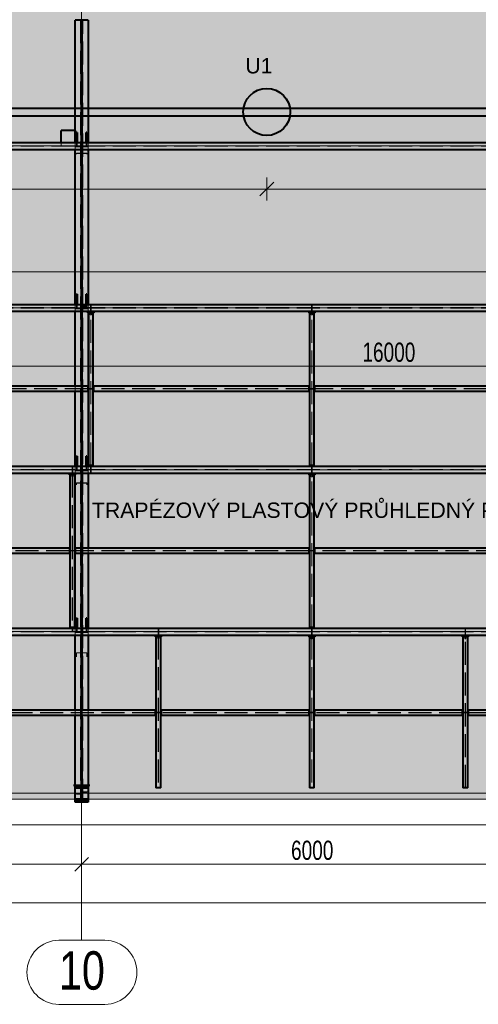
# Model space of a CAD drawing. Header units: metres. Extents: x 212 to 317, y 37 to 97.
# Tile 42 of 52: x 275.63 to 281.61, y 67.57 to 80.39. Entities that reach past the tile are written whole.
import ezdxf

# ---------------------------------------------------------------- set-up
doc = ezdxf.new("R2010")
doc.units = ezdxf.units.M
for name, pattern in [('__RA_15', [1.7, 1, -0.3, 0.1, -0.3]), ('__RA_2', [0.4, 0.3, -0.1]), ('__RA_4', [0.6, 0.3, -0.1, 0, -0.1, 0, -0.1])]:
    doc.linetypes.add(name, pattern=pattern)
for name, color, linetype, lineweight in [('OSY', 204, '__RA_15', 13), ('POPIS', 7, 'Continuous', 13), ('Standard', 7, 'Continuous', 40), ('VYZTUZ', 11, 'Continuous', 50)]:
    doc.layers.add(name, color=color, linetype=linetype, lineweight=lineweight)
doc.styles.add('ARIAL', font='ARIAL.TTF')

msp = doc.modelspace()

# ---------------------------------------------------------------- hatches: boundary and pattern name
at = {"layer": 'Standard', "linetype": 'Continuous', "lineweight": 13}
for color, points in [(7, [(225.682, 76.634), (291.2, 76.634), (288.775, 80.895), (228.108, 80.895)]), (204, [(272.441, 76.634), (272.441, 70.236), (288.441, 70.236), (288.441, 76.634)])]:
    msp.add_hatch(color=color, dxfattribs=at).paths.add_polyline_path(points)

# ---------------------------------------------------------------- linework, layer by layer
at = {"layer": 'OSY', "color": 204, "linetype": 'Continuous', "lineweight": 13}
for p, q in [((276.441, 68.407), (276.441, 93.935)), ((217.354, 78.742), (298.452, 78.742)), ((217.354, 76.634), (298.452, 76.634)), ((217.354, 74.527), (298.452, 74.527)), ((217.354, 72.419), (298.452, 72.419)), ((217.354, 70.318), (298.452, 70.318)), ((276.744, 68.401), (276.146, 68.401)), ((276.441, 68.407), (276.441, 68.407)), ((276.744, 67.567), (276.146, 67.567))]:
    msp.add_line(p, q, dxfattribs=at)
for centre, start, end in [((276.146, 67.984), 90, 270), ((276.744, 67.984), 270, 90)]:
    msp.add_arc(centre, 0.417, start, end, dxfattribs=at)
at = {"layer": 'Standard', "color": 1, "linetype": 'Continuous', "lineweight": 40}
for p, q in [((276.435, 80.381), (276.355, 80.381)), ((276.355, 78.942), (276.355, 80.381)), ((276.435, 80.381), (276.435, 78.787)), ((276.527, 80.381), (276.447, 80.381)), ((276.447, 78.787), (276.447, 80.381)), ((276.527, 80.381), (276.527, 78.787)), ((230.154, 79.234), (286.728, 79.234)), ((229.982, 79.134), (286.9, 79.134)), ((276.355, 78.942), (276.175, 78.942)), ((276.175, 78.787), (276.175, 78.942)), ((276.355, 78.787), (276.355, 78.942)), ((276.355, 78.942), (276.355, 78.787)), ((276.373, 78.787), (276.373, 78.918)), ((276.381, 78.918), (276.373, 78.918)), ((276.381, 78.918), (276.381, 78.787)), ((276.447, 78.833), (276.435, 78.833)), ((276.509, 78.918), (276.501, 78.918)), ((276.501, 78.787), (276.501, 78.918)), ((276.509, 78.918), (276.509, 78.787)), ((270.447, 78.787), (276.435, 78.787)), ((276.435, 78.787), (276.435, 78.697)), ((276.447, 78.739), (276.435, 78.739)), ((276.435, 78.729), (276.447, 78.729)), ((276.447, 78.787), (282.435, 78.787)), ((276.447, 78.697), (276.447, 78.787)), ((270.447, 78.697), (276.435, 78.697)), ((276.355, 76.679), (276.355, 78.697)), ((276.435, 78.697), (276.435, 76.679)), ((276.447, 76.679), (276.447, 78.697)), ((276.447, 78.697), (282.435, 78.697)), ((276.527, 78.697), (276.527, 76.679)), ((276.447, 78.533), (276.435, 78.533)), ((276.373, 76.679), (276.373, 76.811)), ((276.381, 76.811), (276.373, 76.811)), ((276.381, 76.811), (276.381, 76.679)), ((276.509, 76.811), (276.501, 76.811)), ((276.501, 76.679), (276.501, 76.811)), ((276.509, 76.811), (276.509, 76.679)), ((270.447, 76.679), (276.435, 76.679)), ((276.447, 76.735), (276.435, 76.735)), ((276.435, 76.679), (276.435, 76.589)), ((276.447, 76.679), (282.435, 76.679)), ((276.447, 76.589), (276.447, 76.679)), ((270.447, 76.589), (276.435, 76.589)), ((276.355, 75.613), (276.355, 76.589)), ((276.447, 76.632), (276.435, 76.632)), ((276.435, 76.622), (276.447, 76.622)), ((276.435, 76.589), (276.435, 75.613)), ((276.447, 75.613), (276.447, 76.589)), ((276.447, 76.589), (282.435, 76.589)), ((276.511, 76.581), (276.511, 76.589)), ((276.511, 76.581), (276.611, 76.581)), ((276.519, 76.581), (276.519, 76.576)), ((276.519, 76.576), (276.554, 76.576)), ((276.527, 76.581), (276.527, 75.621)), ((276.529, 76.571), (276.593, 76.571)), ((276.529, 76.571), (276.529, 74.58)), ((276.554, 76.576), (276.554, 76.571)), ((276.559, 76.571), (276.559, 76.581)), ((276.563, 76.581), (276.563, 76.571)), ((276.568, 76.571), (276.568, 76.576)), ((276.568, 76.576), (276.603, 76.576)), ((276.593, 74.58), (276.593, 76.571)), ((276.603, 76.576), (276.603, 76.581)), ((276.611, 76.589), (276.611, 76.581)), ((279.391, 76.581), (279.391, 76.589)), ((279.391, 76.581), (279.491, 76.581)), ((279.399, 76.581), (279.399, 76.576)), ((279.399, 76.576), (279.434, 76.576)), ((279.409, 76.571), (279.473, 76.571)), ((279.409, 76.571), (279.409, 74.58)), ((279.434, 76.576), (279.434, 76.571)), ((279.439, 76.571), (279.439, 76.581)), ((279.443, 76.581), (279.443, 76.571)), ((279.448, 76.571), (279.448, 76.576)), ((279.448, 76.576), (279.483, 76.576)), ((279.473, 74.58), (279.473, 76.571)), ((279.483, 76.576), (279.483, 76.581)), ((279.491, 76.589), (279.491, 76.581)), ((276.447, 76.385), (276.435, 76.385)), ((276.521, 75.613), (273.481, 75.613)), ((273.481, 75.549), (276.521, 75.549)), ((276.355, 74.572), (276.355, 75.549)), ((276.435, 75.549), (276.435, 74.572)), ((276.447, 74.572), (276.447, 75.549)), ((276.521, 75.621), (276.521, 75.613)), ((276.521, 75.621), (276.529, 75.621)), ((276.521, 75.613), (276.521, 75.549)), ((276.521, 75.549), (276.521, 75.541)), ((276.529, 75.541), (276.521, 75.541)), ((276.527, 75.541), (276.527, 74.58)), ((276.593, 75.621), (276.601, 75.621)), ((276.601, 75.541), (276.593, 75.541)), ((276.601, 75.613), (276.601, 75.621)), ((276.601, 75.549), (276.601, 75.613)), ((279.401, 75.613), (276.601, 75.613)), ((276.601, 75.541), (276.601, 75.549)), ((276.601, 75.549), (279.401, 75.549)), ((279.401, 75.621), (279.401, 75.613)), ((279.401, 75.621), (279.409, 75.621)), ((279.401, 75.613), (279.401, 75.549)), ((279.401, 75.549), (279.401, 75.541)), ((279.409, 75.541), (279.401, 75.541)), ((279.473, 75.621), (279.481, 75.621)), ((279.481, 75.541), (279.473, 75.541)), ((279.481, 75.613), (279.481, 75.621)), ((279.481, 75.549), (279.481, 75.613)), ((282.521, 75.613), (279.481, 75.613)), ((279.481, 75.541), (279.481, 75.549)), ((279.481, 75.549), (282.521, 75.549)), ((276.373, 74.572), (276.373, 74.703)), ((276.381, 74.703), (276.373, 74.703)), ((276.381, 74.703), (276.381, 74.572)), ((276.447, 74.618), (276.435, 74.618)), ((276.509, 74.703), (276.501, 74.703)), ((276.501, 74.572), (276.501, 74.703)), ((276.509, 74.703), (276.509, 74.572)), ((270.447, 74.572), (276.435, 74.572)), ((270.447, 74.482), (276.435, 74.482)), ((276.271, 74.474), (276.271, 74.482)), ((276.271, 74.474), (276.371, 74.474)), ((276.279, 74.474), (276.279, 74.469)), ((276.319, 74.464), (276.319, 74.474)), ((276.323, 74.474), (276.323, 74.464)), ((276.363, 74.469), (276.363, 74.474)), ((276.371, 74.482), (276.371, 74.474)), ((276.435, 74.572), (276.435, 74.482)), ((276.447, 74.524), (276.435, 74.524)), ((276.435, 74.514), (276.447, 74.514)), ((276.435, 74.482), (276.435, 73.505)), ((276.447, 74.572), (282.435, 74.572)), ((276.447, 74.482), (276.447, 74.572)), ((276.447, 73.505), (276.447, 74.482)), ((276.447, 74.482), (282.435, 74.482)), ((276.521, 74.572), (276.521, 74.58)), ((276.529, 74.58), (276.521, 74.58)), ((276.527, 74.482), (276.527, 73.505)), ((276.593, 74.58), (276.529, 74.58)), ((276.601, 74.58), (276.593, 74.58)), ((276.601, 74.58), (276.601, 74.572)), ((279.391, 74.474), (279.391, 74.482)), ((279.391, 74.474), (279.491, 74.474)), ((279.399, 74.474), (279.399, 74.469)), ((279.401, 74.572), (279.401, 74.58)), ((279.409, 74.58), (279.401, 74.58)), ((279.473, 74.58), (279.409, 74.58)), ((279.439, 74.464), (279.439, 74.474)), ((279.443, 74.474), (279.443, 74.464)), ((279.481, 74.58), (279.473, 74.58)), ((279.481, 74.58), (279.481, 74.572)), ((279.483, 74.469), (279.483, 74.474)), ((279.491, 74.482), (279.491, 74.474)), ((276.279, 74.469), (276.314, 74.469)), ((276.289, 74.464), (276.289, 72.472)), ((276.289, 74.464), (276.353, 74.464)), ((276.314, 74.469), (276.314, 74.464)), ((276.328, 74.464), (276.328, 74.469)), ((276.328, 74.469), (276.363, 74.469)), ((276.353, 72.472), (276.353, 74.464)), ((276.355, 73.513), (276.355, 74.469)), ((279.399, 74.469), (279.434, 74.469)), ((279.409, 74.464), (279.473, 74.464)), ((279.409, 74.464), (279.409, 72.472)), ((279.434, 74.469), (279.434, 74.464)), ((279.448, 74.464), (279.448, 74.469)), ((279.448, 74.469), (279.483, 74.469)), ((279.473, 72.472), (279.473, 74.464)), ((276.447, 74.218), (276.435, 74.218)), ((276.281, 73.505), (273.481, 73.505)), ((276.281, 73.513), (276.281, 73.505)), ((276.281, 73.513), (276.289, 73.513)), ((276.281, 73.505), (276.281, 73.441)), ((276.353, 73.513), (276.361, 73.513)), ((276.361, 73.505), (276.361, 73.513)), ((276.361, 73.441), (276.361, 73.505)), ((279.401, 73.505), (276.361, 73.505)), ((279.401, 73.513), (279.401, 73.505)), ((279.401, 73.513), (279.409, 73.513)), ((279.401, 73.505), (279.401, 73.441)), ((279.473, 73.513), (279.481, 73.513)), ((279.481, 73.505), (279.481, 73.513)), ((279.481, 73.441), (279.481, 73.505)), ((282.281, 73.505), (279.481, 73.505)), ((273.481, 73.441), (276.281, 73.441)), ((276.281, 73.441), (276.281, 73.433)), ((276.289, 73.433), (276.281, 73.433)), ((276.361, 73.433), (276.353, 73.433)), ((276.355, 72.464), (276.355, 73.433)), ((276.361, 73.433), (276.361, 73.441)), ((276.361, 73.441), (279.401, 73.441)), ((276.435, 73.441), (276.435, 72.464)), ((276.447, 72.464), (276.447, 73.441)), ((276.527, 73.441), (276.527, 72.464)), ((279.401, 73.441), (279.401, 73.433)), ((279.409, 73.433), (279.401, 73.433)), ((279.481, 73.433), (279.473, 73.433)), ((279.481, 73.433), (279.481, 73.441)), ((279.481, 73.441), (282.281, 73.441)), ((276.373, 72.464), (276.373, 72.595)), ((276.381, 72.595), (276.373, 72.595)), ((276.381, 72.595), (276.381, 72.464)), ((276.509, 72.595), (276.501, 72.595)), ((276.501, 72.464), (276.501, 72.595)), ((276.509, 72.595), (276.509, 72.464)), ((270.447, 72.464), (276.435, 72.464)), ((276.281, 72.464), (276.281, 72.472)), ((276.289, 72.472), (276.281, 72.472)), ((276.353, 72.472), (276.289, 72.472)), ((276.361, 72.472), (276.353, 72.472)), ((276.361, 72.472), (276.361, 72.464)), ((276.447, 72.5), (276.435, 72.5)), ((276.435, 72.464), (276.435, 72.374)), ((276.447, 72.464), (282.435, 72.464)), ((276.447, 72.374), (276.447, 72.464)), ((279.401, 72.464), (279.401, 72.472)), ((279.409, 72.472), (279.401, 72.472)), ((279.473, 72.472), (279.409, 72.472)), ((279.481, 72.472), (279.473, 72.472)), ((279.481, 72.472), (279.481, 72.464)), ((270.447, 72.374), (276.435, 72.374)), ((276.355, 71.397), (276.355, 72.374)), ((276.447, 72.416), (276.435, 72.416)), ((276.435, 72.406), (276.447, 72.406)), ((276.435, 72.374), (276.435, 71.397)), ((276.447, 71.397), (276.447, 72.374)), ((276.447, 72.374), (282.435, 72.374)), ((276.527, 72.374), (276.527, 71.397)), ((277.391, 72.366), (277.391, 72.374)), ((277.391, 72.366), (277.491, 72.366)), ((277.399, 72.366), (277.399, 72.361)), ((277.399, 72.361), (277.434, 72.361)), ((277.409, 72.356), (277.409, 70.386)), ((277.409, 72.356), (277.473, 72.356)), ((277.434, 72.361), (277.434, 72.356)), ((277.439, 72.356), (277.439, 72.366)), ((277.443, 72.366), (277.443, 72.356)), ((277.448, 72.356), (277.448, 72.361)), ((277.448, 72.361), (277.483, 72.361)), ((277.473, 70.386), (277.473, 72.356)), ((277.483, 72.361), (277.483, 72.366)), ((277.491, 72.374), (277.491, 72.366)), ((279.391, 72.366), (279.391, 72.374)), ((279.391, 72.366), (279.491, 72.366)), ((279.399, 72.366), (279.399, 72.361)), ((279.399, 72.361), (279.434, 72.361)), ((279.409, 72.356), (279.409, 70.386)), ((279.409, 72.356), (279.473, 72.356)), ((279.434, 72.361), (279.434, 72.356)), ((279.439, 72.356), (279.439, 72.366)), ((279.443, 72.366), (279.443, 72.356)), ((279.448, 72.356), (279.448, 72.361)), ((279.448, 72.361), (279.483, 72.361)), ((279.473, 70.386), (279.473, 72.356)), ((279.483, 72.361), (279.483, 72.366)), ((279.491, 72.374), (279.491, 72.366)), ((281.391, 72.366), (281.391, 72.374)), ((281.391, 72.366), (281.491, 72.366)), ((281.399, 72.366), (281.399, 72.361)), ((281.399, 72.361), (281.434, 72.361)), ((281.409, 72.356), (281.473, 72.356)), ((281.409, 72.356), (281.409, 70.386)), ((281.434, 72.361), (281.434, 72.356)), ((281.439, 72.356), (281.439, 72.366)), ((281.443, 72.366), (281.443, 72.356)), ((281.448, 72.356), (281.448, 72.361)), ((281.448, 72.361), (281.483, 72.361)), ((281.473, 70.386), (281.473, 72.356)), ((281.483, 72.361), (281.483, 72.366)), ((281.491, 72.374), (281.491, 72.366)), ((276.447, 72), (276.435, 72)), ((277.401, 71.397), (275.481, 71.397)), ((277.401, 71.405), (277.401, 71.397)), ((277.401, 71.405), (277.409, 71.405)), ((277.401, 71.397), (277.401, 71.333)), ((277.473, 71.405), (277.481, 71.405)), ((277.481, 71.397), (277.481, 71.405)), ((277.481, 71.333), (277.481, 71.397)), ((279.401, 71.397), (277.481, 71.397)), ((279.401, 71.405), (279.401, 71.397)), ((279.401, 71.405), (279.409, 71.405)), ((279.401, 71.397), (279.401, 71.333)), ((279.473, 71.405), (279.481, 71.405)), ((279.481, 71.397), (279.481, 71.405)), ((279.481, 71.333), (279.481, 71.397)), ((281.401, 71.397), (279.481, 71.397)), ((281.401, 71.405), (281.401, 71.397)), ((281.401, 71.405), (281.409, 71.405)), ((281.401, 71.397), (281.401, 71.333)), ((281.473, 71.405), (281.481, 71.405)), ((281.481, 71.397), (281.481, 71.405)), ((281.481, 71.333), (281.481, 71.397)), ((282.521, 71.397), (281.481, 71.397)), ((275.481, 71.333), (277.401, 71.333)), ((276.355, 70.386), (276.355, 71.333)), ((276.435, 71.333), (276.435, 70.396)), ((276.447, 70.386), (276.447, 71.333)), ((276.527, 71.333), (276.527, 70.201)), ((277.401, 71.333), (277.401, 71.325)), ((277.409, 71.325), (277.401, 71.325)), ((277.481, 71.325), (277.473, 71.325)), ((277.481, 71.325), (277.481, 71.333)), ((277.481, 71.333), (279.401, 71.333)), ((279.401, 71.333), (279.401, 71.325)), ((279.409, 71.325), (279.401, 71.325)), ((279.481, 71.325), (279.473, 71.325)), ((279.481, 71.325), (279.481, 71.333)), ((279.481, 71.333), (281.401, 71.333)), ((281.401, 71.333), (281.401, 71.325)), ((281.409, 71.325), (281.401, 71.325)), ((281.481, 71.325), (281.473, 71.325)), ((281.481, 71.325), (281.481, 71.333)), ((281.481, 71.333), (282.521, 71.333)), ((276.355, 70.386), (276.355, 70.396)), ((276.525, 70.396), (276.355, 70.396)), ((276.355, 70.226), (276.355, 70.386)), ((276.355, 70.386), (276.525, 70.386)), ((276.447, 70.413), (276.435, 70.413)), ((276.435, 70.396), (276.435, 70.236)), ((276.447, 70.226), (276.447, 70.386)), ((276.525, 70.396), (276.525, 70.386)), ((277.473, 70.386), (277.409, 70.386)), ((279.473, 70.386), (279.409, 70.386)), ((281.473, 70.386), (281.409, 70.386)), ((276.525, 70.236), (276.355, 70.236)), ((276.355, 70.226), (276.355, 70.236)), ((276.355, 70.201), (276.355, 70.226)), ((276.355, 70.226), (276.525, 70.226)), ((276.435, 70.201), (276.355, 70.201)), ((276.435, 70.236), (276.435, 70.201)), ((276.447, 70.212), (276.435, 70.212)), ((276.447, 70.201), (276.447, 70.226)), ((276.527, 70.201), (276.447, 70.201)), ((276.525, 70.236), (276.525, 70.226))]:
    msp.add_line(p, q, dxfattribs=at)
at = {"layer": 'Standard', "color": 136, "linetype": '__RA_2', "lineweight": 18}
for p, q in [((276.425, 80.381), (276.425, 70.202)), ((276.457, 70.202), (276.457, 80.381)), ((270.447, 78.745), (276.435, 78.745)), ((270.447, 78.739), (276.435, 78.739)), ((276.175, 78.741), (276.175, 78.787)), ((276.355, 78.741), (276.175, 78.741)), ((276.355, 78.741), (276.355, 78.787)), ((276.355, 78.787), (276.355, 78.741)), ((276.355, 78.739), (276.355, 78.741)), ((276.355, 78.729), (276.355, 78.739)), ((276.355, 78.697), (276.355, 78.729)), ((276.355, 78.729), (276.435, 78.729)), ((276.373, 78.805), (276.381, 78.805)), ((276.373, 78.745), (276.373, 78.787)), ((276.381, 78.787), (276.381, 78.745)), ((276.427, 78.801), (276.427, 78.801)), ((276.435, 78.801), (276.427, 78.801)), ((276.427, 78.801), (276.427, 78.77)), ((276.455, 78.801), (276.447, 78.801)), ((276.447, 78.745), (282.435, 78.745)), ((276.447, 78.739), (282.435, 78.739)), ((276.447, 78.729), (276.525, 78.729)), ((276.455, 78.77), (276.455, 78.801)), ((276.455, 78.801), (276.455, 78.801)), ((276.501, 78.805), (276.509, 78.805)), ((276.501, 78.745), (276.501, 78.787)), ((276.509, 78.787), (276.509, 78.745)), ((276.525, 78.739), (276.525, 78.729)), ((276.527, 78.787), (276.527, 78.697)), ((276.429, 78.649), (276.375, 78.649)), ((276.375, 78.649), (276.375, 78.645)), ((276.375, 78.645), (276.375, 78.636)), ((276.375, 78.645), (276.435, 78.645)), ((276.429, 78.653), (276.429, 78.649)), ((276.429, 78.645), (276.429, 78.649)), ((276.447, 78.645), (276.507, 78.645)), ((276.453, 78.649), (276.453, 78.653)), ((276.507, 78.649), (276.453, 78.649)), ((276.453, 78.649), (276.453, 78.645)), ((276.507, 78.645), (276.507, 78.649)), ((276.507, 78.636), (276.507, 78.645)), ((276.355, 76.632), (276.355, 76.679)), ((276.373, 76.698), (276.381, 76.698)), ((276.373, 76.637), (276.373, 76.679)), ((276.381, 76.679), (276.381, 76.637)), ((276.455, 76.712), (276.447, 76.712)), ((276.447, 76.653), (276.507, 76.653)), ((276.455, 76.712), (276.455, 76.713)), ((276.455, 76.661), (276.455, 76.712)), ((276.507, 76.661), (276.455, 76.661)), ((276.501, 76.698), (276.509, 76.698)), ((276.501, 76.637), (276.501, 76.679)), ((276.507, 76.661), (276.507, 76.661)), ((276.507, 76.653), (276.507, 76.661)), ((276.509, 76.679), (276.509, 76.637)), ((276.527, 76.679), (276.527, 76.581)), ((276.557, 76.647), (276.557, 76.679)), ((276.565, 76.679), (276.565, 76.647)), ((279.437, 76.647), (279.437, 76.679)), ((279.445, 76.679), (279.445, 76.647)), ((270.447, 76.637), (276.435, 76.637)), ((270.447, 76.632), (276.435, 76.632)), ((276.355, 76.622), (276.355, 76.632)), ((276.355, 76.589), (276.355, 76.622)), ((276.355, 76.622), (276.435, 76.622)), ((276.375, 76.633), (276.375, 76.633)), ((276.435, 76.633), (276.375, 76.633)), ((276.375, 76.633), (276.375, 76.625)), ((276.375, 76.625), (276.427, 76.625)), ((276.427, 76.625), (276.427, 76.625)), ((276.427, 76.625), (276.427, 76.589)), ((276.447, 76.637), (282.435, 76.637)), ((276.447, 76.632), (282.435, 76.632)), ((276.447, 76.622), (276.525, 76.622)), ((276.525, 76.632), (276.525, 76.622)), ((276.554, 76.571), (276.554, 76.541)), ((276.554, 76.541), (276.559, 76.541)), ((276.565, 76.647), (276.557, 76.647)), ((276.557, 76.647), (276.557, 76.637)), ((276.557, 76.632), (276.557, 76.622)), ((276.557, 76.622), (276.565, 76.622)), ((276.557, 76.589), (276.557, 76.622)), ((276.559, 74.58), (276.559, 76.571)), ((276.563, 74.58), (276.563, 76.571)), ((276.563, 76.541), (276.568, 76.541)), ((276.565, 76.637), (276.565, 76.647)), ((276.565, 76.622), (276.565, 76.632)), ((276.565, 76.622), (276.565, 76.589)), ((276.568, 76.541), (276.568, 76.571)), ((279.434, 76.571), (279.434, 76.541)), ((279.434, 76.541), (279.439, 76.541)), ((279.445, 76.647), (279.437, 76.647)), ((279.437, 76.647), (279.437, 76.637)), ((279.437, 76.632), (279.437, 76.622)), ((279.437, 76.622), (279.445, 76.622)), ((279.437, 76.589), (279.437, 76.622)), ((279.439, 74.58), (279.439, 76.571)), ((279.443, 74.58), (279.443, 76.571)), ((279.443, 76.541), (279.448, 76.541)), ((279.445, 76.637), (279.445, 76.647)), ((279.445, 76.622), (279.445, 76.632)), ((279.445, 76.622), (279.445, 76.589)), ((279.448, 76.541), (279.448, 76.571)), ((276.521, 75.583), (273.481, 75.583)), ((276.521, 75.578), (273.481, 75.578)), ((276.355, 75.549), (276.355, 75.613)), ((276.435, 75.613), (276.435, 75.549)), ((276.447, 75.549), (276.447, 75.613)), ((276.527, 75.621), (276.527, 75.541)), ((276.529, 75.585), (276.549, 75.585)), ((276.549, 75.577), (276.529, 75.577)), ((276.559, 75.585), (276.549, 75.585)), ((276.549, 75.585), (276.549, 75.577)), ((276.549, 75.577), (276.559, 75.577)), ((276.573, 75.585), (276.563, 75.585)), ((276.563, 75.577), (276.573, 75.577)), ((276.573, 75.577), (276.573, 75.585)), ((276.573, 75.585), (276.593, 75.585)), ((276.593, 75.577), (276.573, 75.577)), ((279.401, 75.583), (276.601, 75.583)), ((279.401, 75.578), (276.601, 75.578)), ((279.409, 75.585), (279.429, 75.585)), ((279.429, 75.577), (279.409, 75.577)), ((279.439, 75.585), (279.429, 75.585)), ((279.429, 75.585), (279.429, 75.577)), ((279.429, 75.577), (279.439, 75.577)), ((279.453, 75.585), (279.443, 75.585)), ((279.443, 75.577), (279.453, 75.577)), ((279.453, 75.577), (279.453, 75.585)), ((279.453, 75.585), (279.473, 75.585)), ((279.473, 75.577), (279.453, 75.577)), ((282.521, 75.583), (279.481, 75.583)), ((282.521, 75.578), (279.481, 75.578)), ((270.447, 74.529), (276.435, 74.529)), ((270.447, 74.524), (276.435, 74.524)), ((276.317, 74.539), (276.317, 74.572)), ((276.325, 74.539), (276.317, 74.539)), ((276.317, 74.539), (276.317, 74.529)), ((276.317, 74.524), (276.317, 74.514)), ((276.317, 74.514), (276.325, 74.514)), ((276.317, 74.482), (276.317, 74.514)), ((276.325, 74.572), (276.325, 74.539)), ((276.325, 74.529), (276.325, 74.539)), ((276.325, 74.514), (276.325, 74.524)), ((276.325, 74.514), (276.325, 74.482)), ((276.355, 74.524), (276.355, 74.572)), ((276.355, 74.514), (276.355, 74.524)), ((276.355, 74.482), (276.355, 74.514)), ((276.355, 74.514), (276.435, 74.514)), ((276.355, 74.469), (276.355, 74.482)), ((276.373, 74.59), (276.381, 74.59)), ((276.373, 74.529), (276.373, 74.572)), ((276.381, 74.572), (276.381, 74.529)), ((276.429, 74.575), (276.429, 74.575)), ((276.435, 74.575), (276.429, 74.575)), ((276.429, 74.575), (276.429, 74.554)), ((276.453, 74.575), (276.447, 74.575)), ((276.447, 74.529), (282.435, 74.529)), ((276.447, 74.524), (282.435, 74.524)), ((276.447, 74.514), (276.525, 74.514)), ((276.453, 74.554), (276.453, 74.575)), ((276.453, 74.575), (276.453, 74.575)), ((276.501, 74.59), (276.509, 74.59)), ((276.501, 74.529), (276.501, 74.572)), ((276.509, 74.572), (276.509, 74.529)), ((276.525, 74.524), (276.525, 74.514)), ((276.527, 74.58), (276.527, 74.482)), ((276.557, 74.539), (276.557, 74.572)), ((276.565, 74.539), (276.557, 74.539)), ((276.557, 74.539), (276.557, 74.529)), ((276.557, 74.524), (276.557, 74.514)), ((276.557, 74.514), (276.565, 74.514)), ((276.557, 74.482), (276.557, 74.514)), ((276.565, 74.572), (276.565, 74.539)), ((276.565, 74.529), (276.565, 74.539)), ((276.565, 74.514), (276.565, 74.524)), ((276.565, 74.514), (276.565, 74.482)), ((279.437, 74.539), (279.437, 74.572)), ((279.445, 74.539), (279.437, 74.539)), ((279.437, 74.539), (279.437, 74.529)), ((279.437, 74.524), (279.437, 74.514)), ((279.437, 74.514), (279.445, 74.514)), ((279.437, 74.482), (279.437, 74.514)), ((279.445, 74.572), (279.445, 74.539)), ((279.445, 74.529), (279.445, 74.539)), ((279.445, 74.514), (279.445, 74.524)), ((279.445, 74.514), (279.445, 74.482)), ((276.314, 74.464), (276.314, 74.434)), ((276.314, 74.434), (276.319, 74.434)), ((276.319, 74.464), (276.319, 72.472)), ((276.323, 74.464), (276.323, 72.472)), ((276.323, 74.434), (276.328, 74.434)), ((276.328, 74.434), (276.328, 74.464)), ((276.429, 74.355), (276.375, 74.355)), ((276.375, 74.355), (276.375, 74.352)), ((276.375, 74.352), (276.375, 74.332)), ((276.375, 74.352), (276.435, 74.352)), ((276.429, 74.357), (276.429, 74.355)), ((276.429, 74.346), (276.429, 74.355)), ((276.447, 74.352), (276.507, 74.352)), ((276.453, 74.355), (276.453, 74.357)), ((276.507, 74.355), (276.453, 74.355)), ((276.453, 74.355), (276.453, 74.346)), ((276.507, 74.352), (276.507, 74.355)), ((276.507, 74.332), (276.507, 74.352)), ((279.434, 74.464), (279.434, 74.434)), ((279.434, 74.434), (279.439, 74.434)), ((279.439, 72.472), (279.439, 74.464)), ((279.443, 72.472), (279.443, 74.464)), ((279.443, 74.434), (279.448, 74.434)), ((279.448, 74.434), (279.448, 74.464)), ((276.281, 73.475), (273.481, 73.475)), ((276.281, 73.471), (273.481, 73.471)), ((276.289, 73.477), (276.309, 73.477)), ((276.309, 73.469), (276.289, 73.469)), ((276.319, 73.477), (276.309, 73.477)), ((276.309, 73.477), (276.309, 73.469)), ((276.309, 73.469), (276.319, 73.469)), ((276.333, 73.477), (276.323, 73.477)), ((276.323, 73.469), (276.333, 73.469)), ((276.333, 73.469), (276.333, 73.477)), ((276.333, 73.477), (276.353, 73.477)), ((276.353, 73.469), (276.333, 73.469)), ((276.355, 73.433), (276.355, 73.513)), ((279.401, 73.475), (276.361, 73.475)), ((279.401, 73.471), (276.361, 73.471)), ((276.435, 73.505), (276.435, 73.441)), ((276.447, 73.441), (276.447, 73.505)), ((276.527, 73.505), (276.527, 73.441)), ((279.409, 73.477), (279.429, 73.477)), ((279.429, 73.469), (279.409, 73.469)), ((279.439, 73.477), (279.429, 73.477)), ((279.429, 73.477), (279.429, 73.469)), ((279.429, 73.469), (279.439, 73.469)), ((279.453, 73.477), (279.443, 73.477)), ((279.443, 73.469), (279.453, 73.469)), ((279.453, 73.469), (279.453, 73.477)), ((279.453, 73.477), (279.473, 73.477)), ((279.473, 73.469), (279.453, 73.469)), ((282.281, 73.475), (279.481, 73.475)), ((282.281, 73.471), (279.481, 73.471)), ((270.447, 72.422), (276.435, 72.422)), ((276.317, 72.432), (276.317, 72.464)), ((276.325, 72.432), (276.317, 72.432)), ((276.317, 72.432), (276.317, 72.422)), ((276.325, 72.464), (276.325, 72.432)), ((276.325, 72.422), (276.325, 72.432)), ((276.355, 72.416), (276.355, 72.464)), ((276.373, 72.482), (276.381, 72.482)), ((276.373, 72.422), (276.373, 72.464)), ((276.381, 72.464), (276.381, 72.422)), ((276.447, 72.422), (282.435, 72.422)), ((276.501, 72.482), (276.509, 72.482)), ((276.501, 72.422), (276.501, 72.464)), ((276.509, 72.464), (276.509, 72.422)), ((276.527, 72.464), (276.527, 72.374)), ((277.437, 72.432), (277.437, 72.464)), ((277.445, 72.432), (277.437, 72.432)), ((277.437, 72.432), (277.437, 72.422)), ((277.445, 72.464), (277.445, 72.432)), ((277.445, 72.422), (277.445, 72.432)), ((279.437, 72.432), (279.437, 72.464)), ((279.445, 72.432), (279.437, 72.432)), ((279.437, 72.432), (279.437, 72.422)), ((279.445, 72.464), (279.445, 72.432)), ((279.445, 72.422), (279.445, 72.432)), ((281.437, 72.432), (281.437, 72.464)), ((281.445, 72.432), (281.437, 72.432)), ((281.437, 72.432), (281.437, 72.422)), ((281.445, 72.464), (281.445, 72.432)), ((281.445, 72.422), (281.445, 72.432)), ((270.447, 72.416), (276.435, 72.416)), ((276.355, 72.406), (276.355, 72.416)), ((276.355, 72.374), (276.355, 72.406)), ((276.355, 72.406), (276.435, 72.406)), ((276.447, 72.416), (282.435, 72.416)), ((276.447, 72.406), (276.525, 72.406)), ((276.525, 72.416), (276.525, 72.406)), ((277.434, 72.356), (277.434, 72.326)), ((277.434, 72.326), (277.439, 72.326)), ((277.437, 72.416), (277.437, 72.406)), ((277.437, 72.406), (277.445, 72.406)), ((277.437, 72.374), (277.437, 72.406)), ((277.439, 72.356), (277.439, 70.386)), ((277.443, 72.356), (277.443, 70.386)), ((277.443, 72.326), (277.448, 72.326)), ((277.445, 72.406), (277.445, 72.416)), ((277.445, 72.406), (277.445, 72.374)), ((277.448, 72.326), (277.448, 72.356)), ((279.434, 72.356), (279.434, 72.326)), ((279.434, 72.326), (279.439, 72.326)), ((279.437, 72.416), (279.437, 72.406)), ((279.437, 72.406), (279.445, 72.406)), ((279.437, 72.374), (279.437, 72.406)), ((279.439, 72.356), (279.439, 70.386)), ((279.443, 72.356), (279.443, 70.386)), ((279.443, 72.326), (279.448, 72.326)), ((279.445, 72.406), (279.445, 72.416)), ((279.445, 72.406), (279.445, 72.374)), ((279.448, 72.326), (279.448, 72.356)), ((281.434, 72.356), (281.434, 72.326)), ((281.434, 72.326), (281.439, 72.326)), ((281.437, 72.416), (281.437, 72.406)), ((281.437, 72.406), (281.445, 72.406)), ((281.437, 72.374), (281.437, 72.406)), ((281.439, 70.386), (281.439, 72.356)), ((281.443, 70.386), (281.443, 72.356)), ((281.443, 72.326), (281.448, 72.326)), ((281.445, 72.406), (281.445, 72.416)), ((281.445, 72.406), (281.445, 72.374)), ((281.448, 72.326), (281.448, 72.356)), ((276.429, 72.143), (276.375, 72.143)), ((276.375, 72.143), (276.375, 72.141)), ((276.375, 72.141), (276.375, 72.09)), ((276.375, 72.141), (276.435, 72.141)), ((276.429, 72.146), (276.429, 72.143)), ((276.429, 72.112), (276.429, 72.143)), ((276.447, 72.141), (276.507, 72.141)), ((276.453, 72.143), (276.453, 72.146)), ((276.507, 72.143), (276.453, 72.143)), ((276.453, 72.143), (276.453, 72.112)), ((276.507, 72.141), (276.507, 72.143)), ((276.507, 72.09), (276.507, 72.141)), ((276.355, 71.333), (276.355, 71.397)), ((276.435, 71.397), (276.435, 71.333)), ((276.447, 71.333), (276.447, 71.397)), ((276.527, 71.397), (276.527, 71.333)), ((277.401, 71.367), (275.481, 71.367)), ((277.401, 71.363), (275.481, 71.363)), ((277.409, 71.369), (277.429, 71.369)), ((277.429, 71.361), (277.409, 71.361)), ((277.439, 71.369), (277.429, 71.369)), ((277.429, 71.369), (277.429, 71.361)), ((277.429, 71.361), (277.439, 71.361)), ((277.453, 71.369), (277.443, 71.369)), ((277.443, 71.361), (277.453, 71.361)), ((277.453, 71.361), (277.453, 71.369)), ((277.453, 71.369), (277.473, 71.369)), ((277.473, 71.361), (277.453, 71.361)), ((279.401, 71.367), (277.481, 71.367)), ((279.401, 71.363), (277.481, 71.363)), ((279.409, 71.369), (279.429, 71.369)), ((279.429, 71.361), (279.409, 71.361)), ((279.439, 71.369), (279.429, 71.369)), ((279.429, 71.369), (279.429, 71.361)), ((279.429, 71.361), (279.439, 71.361)), ((279.453, 71.369), (279.443, 71.369)), ((279.443, 71.361), (279.453, 71.361)), ((279.453, 71.361), (279.453, 71.369)), ((279.453, 71.369), (279.473, 71.369)), ((279.473, 71.361), (279.453, 71.361)), ((281.401, 71.367), (279.481, 71.367)), ((281.401, 71.363), (279.481, 71.363)), ((281.409, 71.369), (281.429, 71.369)), ((281.429, 71.361), (281.409, 71.361)), ((281.439, 71.369), (281.429, 71.369)), ((281.429, 71.369), (281.429, 71.361)), ((281.429, 71.361), (281.439, 71.361)), ((281.453, 71.369), (281.443, 71.369)), ((281.443, 71.361), (281.453, 71.361)), ((281.453, 71.361), (281.453, 71.369)), ((281.453, 71.369), (281.473, 71.369)), ((281.473, 71.361), (281.453, 71.361)), ((282.521, 71.367), (281.481, 71.367)), ((282.521, 71.363), (281.481, 71.363)), ((276.453, 70.389), (276.447, 70.389)), ((276.453, 70.389), (276.453, 70.39)), ((276.453, 70.335), (276.453, 70.389)), ((276.375, 70.31), (276.375, 70.309)), ((276.435, 70.309), (276.375, 70.309)), ((276.375, 70.309), (276.375, 70.303)), ((276.375, 70.303), (276.429, 70.303)), ((276.429, 70.303), (276.429, 70.304)), ((276.429, 70.303), (276.429, 70.249)), ((276.429, 70.249), (276.435, 70.249)), ((276.447, 70.329), (276.507, 70.329)), ((276.507, 70.335), (276.453, 70.335)), ((276.507, 70.335), (276.507, 70.336)), ((276.507, 70.329), (276.507, 70.335)), ((276.355, 70.202), (276.425, 70.202)), ((276.425, 70.208), (276.435, 70.208)), ((276.447, 70.208), (276.457, 70.208)), ((276.457, 70.202), (276.527, 70.202))]:
    msp.add_line(p, q, dxfattribs=at)
at = {"layer": 'Standard', "color": 1, "linetype": '__RA_4', "lineweight": 40}
msp.add_line((276.335, 70.42), (276.547, 70.42), dxfattribs=at)
at = {"layer": 'Standard', "color": 7, "linetype": 'Continuous', "lineweight": 13}
msp.add_line((222.039, 70.236), (294.843, 70.236), dxfattribs=at)
msp.add_lwpolyline([(217.254, 69.903), (298.552, 69.903), (298.552, 92.332), (217.254, 92.332), (217.254, 69.903)], dxfattribs=at)
at = {"layer": 'Standard', "color": 1, "linetype": 'Continuous', "lineweight": 40}
msp.add_circle((278.854, 79.184), 0.306, dxfattribs=at)
at = {"layer": 'VYZTUZ', "color": 171, "linetype": 'Continuous', "lineweight": 18}
for p, q in [((278.854, 78.181), (278.854, 78.331)), ((278.764, 78.091), (278.944, 78.271)), ((270.723, 78.181), (278.854, 78.181)), ((278.854, 78.181), (278.854, 78.031)), ((278.854, 78.181), (286.814, 78.181)), ((225.682, 77.105), (291.2, 77.105)), ((272.441, 75.874), (288.441, 75.874)), ((276.351, 69.3), (276.531, 69.48)), ((276.441, 69.39), (276.441, 69.54)), ((270.441, 69.39), (276.441, 69.39)), ((276.441, 69.39), (276.441, 69.24)), ((276.441, 69.39), (282.441, 69.39)), ((222.039, 68.89), (294.843, 68.89))]:
    msp.add_line(p, q, dxfattribs=at)

# ---------------------------------------------------------------- texts
at = {"layer": 'OSY', "color": 204, "linetype": '__RA_15', "lineweight": 13, "insert": (276.146, 67.751), "char_height": 0.5, "width": 0.19231, "attachment_point": 7, "style": 'ARIAL'}
msp.add_mtext('\\W0.77;10', dxfattribs=at)
at = {"layer": 'POPIS', "color": 204, "linetype": 'Continuous', "lineweight": 13, "char_height": 0.2, "width": 0.09912, "attachment_point": 7, "style": 'ARIAL'}
for s, insert in [('\\W0.99;U1', (278.575, 79.683)), ('\\W0.99;TRAPÉZOVÝ\\~PLASTOVÝ\\~PRŮHLEDNÝ\\~PROFIL', (276.575, 73.897))]:
    msp.add_mtext(s, dxfattribs=dict(at, insert=insert))
at = {"layer": 'VYZTUZ', "color": 171, "linetype": 'Continuous', "lineweight": 18, "char_height": 0.25, "width": 0.08929, "attachment_point": 7, "style": 'ARIAL'}
for s, insert in [('\\W0.71;16000', (280.1, 75.928)), ('\\W0.71;6000', (279.17, 69.444))]:
    msp.add_mtext(s, dxfattribs=dict(at, insert=insert))

doc.saveas('drawing.dxf')
